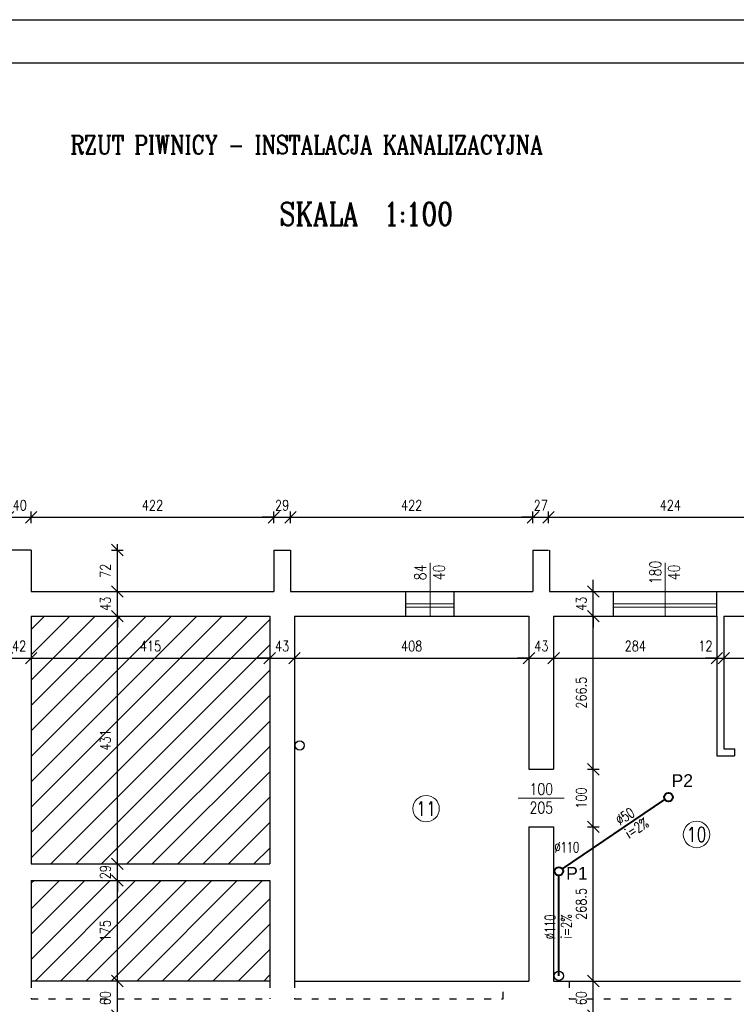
# Model space of a CAD drawing. Header units: centimetres. Extents: x 16800 to 40740, y -5708 to 2993.
# Tile 10 of 34: x 24452 to 25699, y -1782 to -68. Entities that reach past the tile are written whole.
import ezdxf
from ezdxf.enums import TextEntityAlignment as Align

# ---------------------------------------------------------------- set-up
doc = ezdxf.new("R2010")
doc.units = ezdxf.units.CM
doc.header["$MEASUREMENT"] = 0
doc.linetypes.add('ACAD_ISO03W100', pattern=[30, 12, -18])
doc.layers.get('defpoints').update_dxf_attribs({"color": 6})
for name, color, linetype, lineweight in [('is_co_opis', 7, 'Continuous', 30), ('kreskowanie', 7, 'Continuous', 18), ('linia pomocnicza', 7, 'Continuous', 18), ('linia widokowa', 8, 'Continuous', 25), ('opisy', 7, 'Continuous', 18), ('wymiary', 7, 'Continuous', 18)]:
    doc.layers.add(name, color=color, linetype=linetype, lineweight=lineweight)
doc.layers.add('napisy', color=7, linetype='Continuous')
doc.styles.add('Arial', font='arial.ttf', dxfattribs={"height": 150})
doc.styles.add('OZD_C', font='romans.shx', dxfattribs={"width": 0.8})
doc.styles.get("Standard").update_dxf_attribs({"font": 'romanc.shx', "width": 0.8})
doc.dimstyles.new('OLO', dxfattribs={"dimtxt": 18, "dimasz": 20, "dimexe": 10, "dimexo": 10, "dimgap": 12, "dimtad": 1, "dimdec": 1, "dimdsep": 46, "dimtxsty": 'Standard', "dimblk1": 'OBLIQUE', "dimblk2": 'OBLIQUE', "dimsah": 1, "dimcen": 2.5, "dimdle": 10, "dimclrd": 1, "dimclre": 1, "dimclrt": 1, "dimadec": 0, "dimazin": 0, "dimtfac": 1, "dimtdec": 1, "dimtix": 1, "dimtmove": 2, "dimatfit": 3, "dimldrblk": 'OBLIQUE', "dimfxl": 0, "dimtolj": 1, "dimarcsym": 0})

# ---------------------------------------------------------------- blocks, each defined once
blk = doc.blocks.new('_OBLIQUE')
at = {"color": 0, "linetype": 'ByBlock'}
blk.add_line((-0.5, -0.5), (0.5, 0.5), dxfattribs=at)
blk = doc.blocks.new('*D585')
at = {"layer": 'defpoints', "color": 0}
for p in [(24472, -934), (24432, -991), (24472, -991)]:
    blk.add_point(p, dxfattribs=at)
at = {"layer": 'wymiary', "color": 1, "lineweight": -2}
for p, q in [((24432, -944), (24432, -924)), ((24472, -944), (24472, -924)), ((24432, -934), (24412, -934)), ((24422, -934), (24482, -934)), ((24472, -934), (24492, -934))]:
    blk.add_line(p, q, dxfattribs=at)
at = {"layer": 'wymiary', "color": 1, "linetype": 'ByBlock', "lineweight": -2, "xscale": 20, "yscale": 20, "zscale": 20}
blk.add_blockref('_OBLIQUE', (24432, -934), dxfattribs=at)
at = {"layer": 'wymiary', "color": 1, "linetype": 'ByBlock', "lineweight": -2, "xscale": 20, "yscale": 20, "zscale": 20, "rotation": 180}
blk.add_blockref('_OBLIQUE', (24472, -934), dxfattribs=at)
at = {"layer": 'wymiary', "color": 1, "insert": (24452, -913), "char_height": 18, "attachment_point": 5}
blk.add_mtext('\\A1;40', dxfattribs=at)
blk = doc.blocks.new('*D586')
at = {"layer": 'defpoints', "color": 0}
for p in [(24894, -934), (24472, -991), (24894, -991)]:
    blk.add_point(p, dxfattribs=at)
at = {"layer": 'wymiary', "color": 1, "lineweight": -2}
for p, q in [((24472, -944), (24472, -924)), ((24894, -944), (24894, -924)), ((24462, -934), (24904, -934))]:
    blk.add_line(p, q, dxfattribs=at)
at = {"layer": 'wymiary', "color": 1, "linetype": 'ByBlock', "lineweight": -2, "xscale": 20, "yscale": 20, "zscale": 20, "rotation": 180}
blk.add_blockref('_OBLIQUE', (24472, -934), dxfattribs=at)
at = {"layer": 'wymiary', "color": 1, "linetype": 'ByBlock', "lineweight": -2, "xscale": 20, "yscale": 20, "zscale": 20}
blk.add_blockref('_OBLIQUE', (24894, -934), dxfattribs=at)
at = {"layer": 'wymiary', "color": 1, "insert": (24683, -913), "char_height": 18, "attachment_point": 5}
blk.add_mtext('\\A1;422', dxfattribs=at)
blk = doc.blocks.new('*D587')
at = {"layer": 'defpoints', "color": 0}
for p in [(24923, -934), (24894, -991), (24923, -991)]:
    blk.add_point(p, dxfattribs=at)
at = {"layer": 'wymiary', "color": 1, "lineweight": -2}
for p, q in [((24894, -944), (24894, -924)), ((24923, -944), (24923, -924)), ((24894, -934), (24874, -934)), ((24884, -934), (24933, -934)), ((24923, -934), (24943, -934))]:
    blk.add_line(p, q, dxfattribs=at)
at = {"layer": 'wymiary', "color": 1, "linetype": 'ByBlock', "lineweight": -2, "xscale": 20, "yscale": 20, "zscale": 20}
blk.add_blockref('_OBLIQUE', (24894, -934), dxfattribs=at)
at = {"layer": 'wymiary', "color": 1, "linetype": 'ByBlock', "lineweight": -2, "xscale": 20, "yscale": 20, "zscale": 20, "rotation": 180}
blk.add_blockref('_OBLIQUE', (24923, -934), dxfattribs=at)
at = {"layer": 'wymiary', "color": 1, "insert": (24908.5, -913), "char_height": 18, "attachment_point": 5}
blk.add_mtext('\\A1;29', dxfattribs=at)
blk = doc.blocks.new('*D588')
at = {"layer": 'defpoints', "color": 0}
for p in [(25345, -934), (24923, -991), (25345, -991)]:
    blk.add_point(p, dxfattribs=at)
at = {"layer": 'wymiary', "color": 1, "lineweight": -2}
for p, q in [((24923, -944), (24923, -924)), ((25345, -944), (25345, -924)), ((24913, -934), (25355, -934))]:
    blk.add_line(p, q, dxfattribs=at)
at = {"layer": 'wymiary', "color": 1, "linetype": 'ByBlock', "lineweight": -2, "xscale": 20, "yscale": 20, "zscale": 20, "rotation": 180}
blk.add_blockref('_OBLIQUE', (24923, -934), dxfattribs=at)
at = {"layer": 'wymiary', "color": 1, "linetype": 'ByBlock', "lineweight": -2, "xscale": 20, "yscale": 20, "zscale": 20}
blk.add_blockref('_OBLIQUE', (25345, -934), dxfattribs=at)
at = {"layer": 'wymiary', "color": 1, "insert": (25134, -913), "char_height": 18, "attachment_point": 5}
blk.add_mtext('\\A1;422', dxfattribs=at)
blk = doc.blocks.new('*D589')
at = {"layer": 'defpoints', "color": 0}
for p in [(25372, -934), (25345, -991), (25372, -991)]:
    blk.add_point(p, dxfattribs=at)
at = {"layer": 'wymiary', "color": 1, "lineweight": -2}
for p, q in [((25345, -944), (25345, -924)), ((25372, -944), (25372, -924)), ((25345, -934), (25325, -934)), ((25335, -934), (25382, -934)), ((25372, -934), (25392, -934))]:
    blk.add_line(p, q, dxfattribs=at)
at = {"layer": 'wymiary', "color": 1, "linetype": 'ByBlock', "lineweight": -2, "xscale": 20, "yscale": 20, "zscale": 20}
blk.add_blockref('_OBLIQUE', (25345, -934), dxfattribs=at)
at = {"layer": 'wymiary', "color": 1, "linetype": 'ByBlock', "lineweight": -2, "xscale": 20, "yscale": 20, "zscale": 20, "rotation": 180}
blk.add_blockref('_OBLIQUE', (25372, -934), dxfattribs=at)
at = {"layer": 'wymiary', "color": 1, "insert": (25358.5, -913), "char_height": 18, "attachment_point": 5}
blk.add_mtext('\\A1;27', dxfattribs=at)
blk = doc.blocks.new('*D590')
at = {"layer": 'defpoints', "color": 0}
for p in [(25796, -934), (25372, -991), (25796, -1003)]:
    blk.add_point(p, dxfattribs=at)
at = {"layer": 'wymiary', "color": 1, "lineweight": -2}
for p, q in [((25372, -944), (25372, -924)), ((25796, -944), (25796, -924)), ((25362, -934), (25806, -934))]:
    blk.add_line(p, q, dxfattribs=at)
at = {"layer": 'wymiary', "color": 1, "linetype": 'ByBlock', "lineweight": -2, "xscale": 20, "yscale": 20, "zscale": 20, "rotation": 180}
blk.add_blockref('_OBLIQUE', (25372, -934), dxfattribs=at)
at = {"layer": 'wymiary', "color": 1, "linetype": 'ByBlock', "lineweight": -2, "xscale": 20, "yscale": 20, "zscale": 20}
blk.add_blockref('_OBLIQUE', (25796, -934), dxfattribs=at)
at = {"layer": 'wymiary', "color": 1, "insert": (25584, -913), "char_height": 18, "attachment_point": 5}
blk.add_mtext('\\A1;424', dxfattribs=at)
blk = doc.blocks.new('*D604')
at = {"layer": 'defpoints', "color": 0}
for p in [(24430, -1179), (24472, -1179), (24472, -1179)]:
    blk.add_point(p, dxfattribs=at)
at = {"layer": 'wymiary', "color": 1, "lineweight": -2}
for p, q in [((24430, -1179), (24410, -1179)), ((24420, -1179), (24482, -1179)), ((24430, -1169), (24430, -1169)), ((24472, -1169), (24472, -1169)), ((24472, -1179), (24492, -1179))]:
    blk.add_line(p, q, dxfattribs=at)
at = {"layer": 'wymiary', "color": 1, "linetype": 'ByBlock', "lineweight": -2, "xscale": 20, "yscale": 20, "zscale": 20}
blk.add_blockref('_OBLIQUE', (24430, -1179), dxfattribs=at)
at = {"layer": 'wymiary', "color": 1, "linetype": 'ByBlock', "lineweight": -2, "xscale": 20, "yscale": 20, "zscale": 20, "rotation": 180}
blk.add_blockref('_OBLIQUE', (24472, -1179), dxfattribs=at)
at = {"layer": 'wymiary', "color": 1, "insert": (24451, -1158), "char_height": 18, "attachment_point": 5}
blk.add_mtext('\\A1;42', dxfattribs=at)
blk = doc.blocks.new('*D605')
at = {"layer": 'defpoints', "color": 0}
for p in [(24472, -1179), (24887, -1179), (24887, -1179)]:
    blk.add_point(p, dxfattribs=at)
at = {"layer": 'wymiary', "color": 1, "lineweight": -2}
for p, q in [((24462, -1179), (24897, -1179)), ((24472, -1169), (24472, -1169)), ((24887, -1169), (24887, -1169))]:
    blk.add_line(p, q, dxfattribs=at)
at = {"layer": 'wymiary', "color": 1, "linetype": 'ByBlock', "lineweight": -2, "xscale": 20, "yscale": 20, "zscale": 20, "rotation": 180}
blk.add_blockref('_OBLIQUE', (24472, -1179), dxfattribs=at)
at = {"layer": 'wymiary', "color": 1, "linetype": 'ByBlock', "lineweight": -2, "xscale": 20, "yscale": 20, "zscale": 20}
blk.add_blockref('_OBLIQUE', (24887, -1179), dxfattribs=at)
at = {"layer": 'wymiary', "color": 1, "insert": (24679.5, -1158), "char_height": 18, "attachment_point": 5}
blk.add_mtext('\\A1;415', dxfattribs=at)
blk = doc.blocks.new('*D606')
at = {"layer": 'defpoints', "color": 0}
for p in [(24887, -1179), (24930, -1179), (24930, -1179)]:
    blk.add_point(p, dxfattribs=at)
at = {"layer": 'wymiary', "color": 1, "lineweight": -2}
for p, q in [((24887, -1179), (24867, -1179)), ((24877, -1179), (24940, -1179)), ((24887, -1169), (24887, -1169)), ((24930, -1169), (24930, -1169)), ((24930, -1179), (24950, -1179))]:
    blk.add_line(p, q, dxfattribs=at)
at = {"layer": 'wymiary', "color": 1, "linetype": 'ByBlock', "lineweight": -2, "xscale": 20, "yscale": 20, "zscale": 20}
blk.add_blockref('_OBLIQUE', (24887, -1179), dxfattribs=at)
at = {"layer": 'wymiary', "color": 1, "linetype": 'ByBlock', "lineweight": -2, "xscale": 20, "yscale": 20, "zscale": 20, "rotation": 180}
blk.add_blockref('_OBLIQUE', (24930, -1179), dxfattribs=at)
at = {"layer": 'wymiary', "color": 1, "insert": (24908.5, -1158), "char_height": 18, "attachment_point": 5}
blk.add_mtext('\\A1;43', dxfattribs=at)
blk = doc.blocks.new('*D607')
at = {"layer": 'defpoints', "color": 0}
for p in [(24930, -1179), (25338, -1179), (25338, -1179)]:
    blk.add_point(p, dxfattribs=at)
at = {"layer": 'wymiary', "color": 1, "lineweight": -2}
for p, q in [((24920, -1179), (25348, -1179)), ((24930, -1169), (24930, -1169)), ((25338, -1169), (25338, -1169))]:
    blk.add_line(p, q, dxfattribs=at)
at = {"layer": 'wymiary', "color": 1, "linetype": 'ByBlock', "lineweight": -2, "xscale": 20, "yscale": 20, "zscale": 20, "rotation": 180}
blk.add_blockref('_OBLIQUE', (24930, -1179), dxfattribs=at)
at = {"layer": 'wymiary', "color": 1, "linetype": 'ByBlock', "lineweight": -2, "xscale": 20, "yscale": 20, "zscale": 20}
blk.add_blockref('_OBLIQUE', (25338, -1179), dxfattribs=at)
at = {"layer": 'wymiary', "color": 1, "insert": (25134, -1158), "char_height": 18, "attachment_point": 5}
blk.add_mtext('\\A1;408', dxfattribs=at)
blk = doc.blocks.new('*D608')
at = {"layer": 'defpoints', "color": 0}
for p in [(25338, -1179), (25381, -1179), (25381, -1179)]:
    blk.add_point(p, dxfattribs=at)
at = {"layer": 'wymiary', "color": 1, "lineweight": -2}
for p, q in [((25338, -1179), (25318, -1179)), ((25328, -1179), (25391, -1179)), ((25338, -1169), (25338, -1169)), ((25381, -1169), (25381, -1169)), ((25381, -1179), (25401, -1179))]:
    blk.add_line(p, q, dxfattribs=at)
at = {"layer": 'wymiary', "color": 1, "linetype": 'ByBlock', "lineweight": -2, "xscale": 20, "yscale": 20, "zscale": 20}
blk.add_blockref('_OBLIQUE', (25338, -1179), dxfattribs=at)
at = {"layer": 'wymiary', "color": 1, "linetype": 'ByBlock', "lineweight": -2, "xscale": 20, "yscale": 20, "zscale": 20, "rotation": 180}
blk.add_blockref('_OBLIQUE', (25381, -1179), dxfattribs=at)
at = {"layer": 'wymiary', "color": 1, "insert": (25359.5, -1158), "char_height": 18, "attachment_point": 5}
blk.add_mtext('\\A1;43', dxfattribs=at)
blk = doc.blocks.new('*D609')
at = {"layer": 'defpoints', "color": 0}
for p in [(25381, -1179), (25665, -1179), (25665, -1179)]:
    blk.add_point(p, dxfattribs=at)
at = {"layer": 'wymiary', "color": 1, "lineweight": -2}
for p, q in [((25371, -1179), (25675, -1179)), ((25381, -1169), (25381, -1169)), ((25665, -1169), (25665, -1169))]:
    blk.add_line(p, q, dxfattribs=at)
at = {"layer": 'wymiary', "color": 1, "linetype": 'ByBlock', "lineweight": -2, "xscale": 20, "yscale": 20, "zscale": 20, "rotation": 180}
blk.add_blockref('_OBLIQUE', (25381, -1179), dxfattribs=at)
at = {"layer": 'wymiary', "color": 1, "linetype": 'ByBlock', "lineweight": -2, "xscale": 20, "yscale": 20, "zscale": 20}
blk.add_blockref('_OBLIQUE', (25665, -1179), dxfattribs=at)
at = {"layer": 'wymiary', "color": 1, "insert": (25523, -1158), "char_height": 18, "attachment_point": 5}
blk.add_mtext('\\A1;284', dxfattribs=at)
blk = doc.blocks.new('*D610')
at = {"layer": 'defpoints', "color": 0}
for p in [(25665, -1179), (25677, -1179), (25677, -1179)]:
    blk.add_point(p, dxfattribs=at)
at = {"layer": 'wymiary', "color": 1, "lineweight": -2}
for p, q in [((25665, -1179), (25645, -1179)), ((25655, -1179), (25687, -1179)), ((25665, -1169), (25665, -1169)), ((25677, -1169), (25677, -1169)), ((25677, -1179), (25697, -1179))]:
    blk.add_line(p, q, dxfattribs=at)
at = {"layer": 'wymiary', "color": 1, "linetype": 'ByBlock', "lineweight": -2, "xscale": 20, "yscale": 20, "zscale": 20}
blk.add_blockref('_OBLIQUE', (25665, -1179), dxfattribs=at)
at = {"layer": 'wymiary', "color": 1, "linetype": 'ByBlock', "lineweight": -2, "xscale": 20, "yscale": 20, "zscale": 20, "rotation": 180}
blk.add_blockref('_OBLIQUE', (25677, -1179), dxfattribs=at)
at = {"layer": 'wymiary', "color": 1, "insert": (25645, -1158), "char_height": 18, "attachment_point": 5}
blk.add_mtext('\\A1;12', dxfattribs=at)
blk = doc.blocks.new('*D611')
at = {"layer": 'defpoints', "color": 0}
for p in [(25677, -1179), (25796, -1179), (25796, -1179)]:
    blk.add_point(p, dxfattribs=at)
at = {"layer": 'wymiary', "color": 1, "lineweight": -2}
for p, q in [((25667, -1179), (25806, -1179)), ((25677, -1169), (25677, -1169)), ((25796, -1169), (25796, -1169))]:
    blk.add_line(p, q, dxfattribs=at)
at = {"layer": 'wymiary', "color": 1, "linetype": 'ByBlock', "lineweight": -2, "xscale": 20, "yscale": 20, "zscale": 20, "rotation": 180}
blk.add_blockref('_OBLIQUE', (25677, -1179), dxfattribs=at)
at = {"layer": 'wymiary', "color": 1, "linetype": 'ByBlock', "lineweight": -2, "xscale": 20, "yscale": 20, "zscale": 20}
blk.add_blockref('_OBLIQUE', (25796, -1179), dxfattribs=at)
at = {"layer": 'wymiary', "color": 1, "insert": (25736.5, -1158), "char_height": 18, "attachment_point": 5}
blk.add_mtext('\\A1;119', dxfattribs=at)
blk = doc.blocks.new('*D633')
at = {"layer": 'defpoints', "color": 0}
for p in [(24622, -1741), (24622, -1741), (24622, -1801)]:
    blk.add_point(p, dxfattribs=at)
at = {"layer": 'wymiary', "color": 1, "lineweight": -2}
for p, q in [((24612, -1741), (24612, -1741)), ((24622, -1811), (24622, -1731)), ((24612, -1801), (24612, -1801))]:
    blk.add_line(p, q, dxfattribs=at)
at = {"layer": 'wymiary', "color": 1, "linetype": 'ByBlock', "lineweight": -2, "xscale": 20, "yscale": 20, "zscale": 20}
for p, rotation in [((24622, -1741), 90), ((24622, -1801), 270)]:
    blk.add_blockref('_OBLIQUE', p, dxfattribs=dict(at, rotation=rotation))
at = {"layer": 'wymiary', "color": 1, "insert": (24601, -1771), "char_height": 18, "attachment_point": 5, "rotation": 90}
blk.add_mtext('\\A1;60', dxfattribs=at)
blk = doc.blocks.new('*D634')
at = {"layer": 'defpoints', "color": 0}
for p in [(24622, -1566), (24622, -1566), (24622, -1741)]:
    blk.add_point(p, dxfattribs=at)
at = {"layer": 'wymiary', "color": 1, "lineweight": -2}
for p, q in [((24622, -1751), (24622, -1556)), ((24612, -1566), (24612, -1566)), ((24612, -1741), (24612, -1741))]:
    blk.add_line(p, q, dxfattribs=at)
at = {"layer": 'wymiary', "color": 1, "linetype": 'ByBlock', "lineweight": -2, "xscale": 20, "yscale": 20, "zscale": 20}
for p, rotation in [((24622, -1566), 90), ((24622, -1741), 270)]:
    blk.add_blockref('_OBLIQUE', p, dxfattribs=dict(at, rotation=rotation))
at = {"layer": 'wymiary', "color": 1, "insert": (24601, -1653.5), "char_height": 18, "attachment_point": 5, "rotation": 90}
blk.add_mtext('\\A1;175', dxfattribs=at)
blk = doc.blocks.new('*D635')
at = {"layer": 'defpoints', "color": 0}
for p in [(24622, -1537), (24622, -1537), (24622, -1566)]:
    blk.add_point(p, dxfattribs=at)
at = {"layer": 'wymiary', "color": 1, "lineweight": -2}
for p, q in [((24622, -1537), (24622, -1517)), ((24612, -1537), (24612, -1537)), ((24622, -1576), (24622, -1527)), ((24612, -1566), (24612, -1566)), ((24622, -1566), (24622, -1586))]:
    blk.add_line(p, q, dxfattribs=at)
at = {"layer": 'wymiary', "color": 1, "linetype": 'ByBlock', "lineweight": -2, "xscale": 20, "yscale": 20, "zscale": 20}
for p, rotation in [((24622, -1537), 270), ((24622, -1566), 90)]:
    blk.add_blockref('_OBLIQUE', p, dxfattribs=dict(at, rotation=rotation))
at = {"layer": 'wymiary', "color": 1, "insert": (24601, -1551.5), "char_height": 18, "attachment_point": 5, "rotation": 90}
blk.add_mtext('\\A1;29', dxfattribs=at)
blk = doc.blocks.new('*D636')
at = {"layer": 'defpoints', "color": 0}
for p in [(24622, -1106), (24622, -1106), (24622, -1537)]:
    blk.add_point(p, dxfattribs=at)
at = {"layer": 'wymiary', "color": 1, "lineweight": -2}
for p, q in [((24622, -1547), (24622, -1096)), ((24612, -1106), (24612, -1106)), ((24612, -1537), (24612, -1537))]:
    blk.add_line(p, q, dxfattribs=at)
at = {"layer": 'wymiary', "color": 1, "linetype": 'ByBlock', "lineweight": -2, "xscale": 20, "yscale": 20, "zscale": 20}
for p, rotation in [((24622, -1106), 90), ((24622, -1537), 270)]:
    blk.add_blockref('_OBLIQUE', p, dxfattribs=dict(at, rotation=rotation))
at = {"layer": 'wymiary', "color": 1, "insert": (24601, -1321.5), "char_height": 18, "attachment_point": 5, "rotation": 90}
blk.add_mtext('\\A1;431', dxfattribs=at)
blk = doc.blocks.new('*D637')
at = {"layer": 'defpoints', "color": 0}
for p in [(24622, -1063), (24622, -1063), (24622, -1106)]:
    blk.add_point(p, dxfattribs=at)
at = {"layer": 'wymiary', "color": 1, "lineweight": -2}
for p, q in [((24622, -1063), (24622, -1043)), ((24622, -1116), (24622, -1053)), ((24612, -1063), (24612, -1063)), ((24612, -1106), (24612, -1106)), ((24622, -1106), (24622, -1126))]:
    blk.add_line(p, q, dxfattribs=at)
at = {"layer": 'wymiary', "color": 1, "linetype": 'ByBlock', "lineweight": -2, "xscale": 20, "yscale": 20, "zscale": 20}
for p, rotation in [((24622, -1063), 270), ((24622, -1106), 90)]:
    blk.add_blockref('_OBLIQUE', p, dxfattribs=dict(at, rotation=rotation))
at = {"layer": 'wymiary', "color": 1, "insert": (24601, -1084.5), "char_height": 18, "attachment_point": 5, "rotation": 90}
blk.add_mtext('\\A1;43', dxfattribs=at)
blk = doc.blocks.new('*D638')
at = {"layer": 'defpoints', "color": 0}
for p in [(24472, -991), (24622, -991), (24622, -1063)]:
    blk.add_point(p, dxfattribs=at)
at = {"layer": 'wymiary', "color": 1, "lineweight": -2}
for p, q in [((24612, -991), (24632, -991)), ((24622, -1073), (24622, -981)), ((24612, -1063), (24612, -1063))]:
    blk.add_line(p, q, dxfattribs=at)
at = {"layer": 'wymiary', "color": 1, "linetype": 'ByBlock', "lineweight": -2, "xscale": 20, "yscale": 20, "zscale": 20}
for p, rotation in [((24622, -991), 90), ((24622, -1063), 270)]:
    blk.add_blockref('_OBLIQUE', p, dxfattribs=dict(at, rotation=rotation))
at = {"layer": 'wymiary', "color": 1, "insert": (24601, -1027), "char_height": 18, "attachment_point": 5, "rotation": 90}
blk.add_mtext('\\A1;72', dxfattribs=at)
blk = doc.blocks.new('*D643')
at = {"layer": 'defpoints', "color": 0}
for p in [(25450, -1741), (25450, -1741), (25450, -1801)]:
    blk.add_point(p, dxfattribs=at)
at = {"layer": 'wymiary', "color": 1, "lineweight": -2}
for p, q in [((25440, -1741), (25440, -1741)), ((25450, -1811), (25450, -1731)), ((25440, -1801), (25440, -1801))]:
    blk.add_line(p, q, dxfattribs=at)
at = {"layer": 'wymiary', "color": 1, "linetype": 'ByBlock', "lineweight": -2, "xscale": 20, "yscale": 20, "zscale": 20}
for p, rotation in [((25450, -1741), 90), ((25450, -1801), 270)]:
    blk.add_blockref('_OBLIQUE', p, dxfattribs=dict(at, rotation=rotation))
at = {"layer": 'wymiary', "color": 1, "insert": (25429, -1771), "char_height": 18, "attachment_point": 5, "rotation": 90}
blk.add_mtext('\\A1;60', dxfattribs=at)
blk = doc.blocks.new('*D644')
at = {"layer": 'defpoints', "color": 0}
for p in [(25381, -1472.5), (25450, -1472.5), (25450, -1741)]:
    blk.add_point(p, dxfattribs=at)
at = {"layer": 'wymiary', "color": 1, "lineweight": -2}
for p, q in [((25440, -1472.5), (25460, -1472.5)), ((25450, -1751), (25450, -1462.5)), ((25440, -1741), (25440, -1741))]:
    blk.add_line(p, q, dxfattribs=at)
at = {"layer": 'wymiary', "color": 1, "linetype": 'ByBlock', "lineweight": -2, "xscale": 20, "yscale": 20, "zscale": 20}
for p, rotation in [((25450, -1472.5), 90), ((25450, -1741), 270)]:
    blk.add_blockref('_OBLIQUE', p, dxfattribs=dict(at, rotation=rotation))
at = {"layer": 'wymiary', "color": 1, "insert": (25429, -1606.8), "char_height": 18, "attachment_point": 5, "rotation": 90}
blk.add_mtext('\\A1;268.5', dxfattribs=at)
blk = doc.blocks.new('*D645')
at = {"layer": 'defpoints', "color": 0}
for p in [(25381, -1372.5), (25450, -1372.5), (25381, -1472.5)]:
    blk.add_point(p, dxfattribs=at)
at = {"layer": 'wymiary', "color": 1, "lineweight": -2}
for p, q in [((25450, -1482.5), (25450, -1362.5)), ((25440, -1372.5), (25460, -1372.5)), ((25440, -1472.5), (25460, -1472.5))]:
    blk.add_line(p, q, dxfattribs=at)
at = {"layer": 'wymiary', "color": 1, "linetype": 'ByBlock', "lineweight": -2, "xscale": 20, "yscale": 20, "zscale": 20}
for p, rotation in [((25450, -1372.5), 90), ((25450, -1472.5), 270)]:
    blk.add_blockref('_OBLIQUE', p, dxfattribs=dict(at, rotation=rotation))
at = {"layer": 'wymiary', "color": 1, "insert": (25429, -1422.5), "char_height": 18, "attachment_point": 5, "rotation": 90}
blk.add_mtext('\\A1;100', dxfattribs=at)
blk = doc.blocks.new('*D646')
at = {"layer": 'defpoints', "color": 0}
for p in [(25450, -1106), (25450, -1106), (25381, -1372.5)]:
    blk.add_point(p, dxfattribs=at)
at = {"layer": 'wymiary', "color": 1, "lineweight": -2}
for p, q in [((25450, -1382.5), (25450, -1096)), ((25460, -1106), (25460, -1106)), ((25440, -1372.5), (25460, -1372.5))]:
    blk.add_line(p, q, dxfattribs=at)
at = {"layer": 'wymiary', "color": 1, "linetype": 'ByBlock', "lineweight": -2, "xscale": 20, "yscale": 20, "zscale": 20}
for p, rotation in [((25450, -1106), 90), ((25450, -1372.5), 270)]:
    blk.add_blockref('_OBLIQUE', p, dxfattribs=dict(at, rotation=rotation))
at = {"layer": 'wymiary', "color": 1, "insert": (25429, -1239.3), "char_height": 18, "attachment_point": 5, "rotation": 90}
blk.add_mtext('\\A1;266.5', dxfattribs=at)
blk = doc.blocks.new('*D647')
at = {"layer": 'defpoints', "color": 0}
for p in [(25450, -1063), (25450, -1063), (25450, -1106)]:
    blk.add_point(p, dxfattribs=at)
at = {"layer": 'wymiary', "color": 1, "lineweight": -2}
for p, q in [((25450, -1063), (25450, -1043)), ((25450, -1116), (25450, -1053)), ((25440, -1063), (25440, -1063)), ((25440, -1106), (25440, -1106)), ((25450, -1106), (25450, -1126))]:
    blk.add_line(p, q, dxfattribs=at)
at = {"layer": 'wymiary', "color": 1, "linetype": 'ByBlock', "lineweight": -2, "xscale": 20, "yscale": 20, "zscale": 20}
for p, rotation in [((25450, -1063), 270), ((25450, -1106), 90)]:
    blk.add_blockref('_OBLIQUE', p, dxfattribs=dict(at, rotation=rotation))
at = {"layer": 'wymiary', "color": 1, "insert": (25429, -1084.5), "char_height": 18, "attachment_point": 5, "rotation": 90}
blk.add_mtext('\\A1;43', dxfattribs=at)

msp = doc.modelspace()

# ---------------------------------------------------------------- hatches: boundary and pattern name
at = {"layer": 'kreskowanie'}
h = msp.add_hatch(dxfattribs=at)
h.set_pattern_fill('ANSI31', color=256, scale=250, style=0)
h.set_pattern_definition([(45, (6055, 32), (-22.097087, 22.097087), [])])
h.paths.add_polyline_path([(24430, -1046), (24142, -1046), (24142, -1544), (24430, -1544)])
h.paths.add_polyline_path([(24887, -1106), (24472, -1106), (24472, -1537), (24887, -1537)])
h.paths.add_polyline_path([(24142, -1586), (24142, -1771), (24430, -1771), (24430, -1586)])
h.paths.add_polyline_path([(24472, -1566), (24472, -1741), (24887, -1741), (24887, -1566)])
h.paths.add_polyline_path([(24472, -2234), (24887, -2234), (24887, -1816), (24839, -1816), (24839, -1801), (24472, -1801)])

# ---------------------------------------------------------------- linework, layer by layer
at = {"layer": 'defpoints'}
for p, q in [((22955, -68), (27155, -68)), ((22955, -68), (27155, -68)), ((23030, -143), (27080, -143))]:
    msp.add_line(p, q, dxfattribs=at)
at = {"layer": 'linia pomocnicza'}
for p, q in [((25166, -1106), (25166, -1013)), ((25575, -1106), (25575, -1013)), ((25124, -1084.5), (25208, -1084.5)), ((25124, -1090.5), (25208, -1090.5)), ((25485, -1084.5), (25665, -1084.5)), ((25485, -1090.5), (25665, -1090.5)), ((25319.5, -1422.5), (25399.5, -1422.5))]:
    msp.add_line(p, q, dxfattribs=at)
for centre in [(25159, -1441), (25629.587, -1485.961)]:
    msp.add_circle(centre, 23, dxfattribs=at)
at = {"layer": 'linia widokowa'}
for p, q in [((24472, -991), (24432, -991)), ((24472, -991), (24472, -1063)), ((24894, -991), (24894, -1063)), ((24894, -991), (24923, -991)), ((24923, -991), (24923, -1063)), ((25345, -991), (25345, -1063)), ((25345, -991), (25372, -991)), ((25374, -991), (25374, -1063)), ((24472, -1063), (24894, -1063)), ((24923, -1063), (25345, -1063)), ((25124, -1106), (25124, -1063)), ((25208, -1106), (25208, -1063)), ((25374, -1063), (25796, -1063)), ((25485, -1106), (25485, -1063)), ((25665, -1106), (25665, -1063)), ((24472, -1106), (24887, -1106)), ((24472, -1106), (24472, -1537)), ((24887, -1106), (24887, -1537)), ((24930, -1106), (25338, -1106)), ((24930, -1106), (24930, -1741)), ((25338, -1106), (25338, -1372.5)), ((25381, -1106), (25665, -1106)), ((25381, -1106), (25381, -1372.5)), ((25665, -1106), (25665, -1349)), ((25677, -1106), (25796, -1106)), ((25677, -1106), (25677, -1337)), ((25665, -1349), (25695.5, -1349)), ((25677, -1337), (25695.5, -1337)), ((25695.5, -1337), (25695.5, -1349)), ((25338, -1372.5), (25381, -1372.5)), ((25338, -1472.5), (25338, -1741)), ((25338, -1472.5), (25381, -1472.5)), ((25381, -1472.5), (25381, -1741)), ((24472, -1537), (24887, -1537)), ((24472, -1566), (24887, -1566)), ((24472, -1566), (24472, -1741)), ((24887, -1566), (24887, -1741)), ((24887, -1741), (24472, -1741)), ((24930, -1741), (25338, -1741)), ((25381, -1741), (25408, -1741)), ((25408, -1741), (25706, -1741))]:
    msp.add_line(p, q, dxfattribs=at)
at = {"layer": 'linia widokowa', "linetype": 'ACAD_ISO03W100'}
for p, q in [((24472, -1741), (24472, -1772)), ((24887, -1741), (24887, -1772)), ((24930, -1741), (24930, -1772)), ((25293, -1772), (25293, -1741)), ((25408, -1741), (25408, -1772)), ((24472, -1772), (24887, -1772)), ((24930, -1772), (25293, -1772)), ((25408, -1772), (25706, -1772))]:
    msp.add_line(p, q, dxfattribs=at)
at = {"layer": 'linia widokowa'}
for centre in [(24939, -1331), (25390, -1732)]:
    msp.add_circle(centre, 8, dxfattribs=at)
at = {"layer": 'wymiary', "color": 14, "lineweight": 40, "ltscale": 50}
for p, q in [((25396.136, -1545.85), (25574.57, -1425.15)), ((25390, -1732), (25390, -1557.407))]:
    msp.add_line(p, q, dxfattribs=at)
for centre in [(25580.706, -1421), (25390, -1550)]:
    msp.add_circle(centre, 7.407, dxfattribs=at)

# ---------------------------------------------------------------- texts
at = {"layer": 'is_co_opis', "color": 0, "lineweight": 30, "style": 'OZD_C', "width": 0.7}
for s, rotation, p in [('%%C50', 32.845058, (25496.431, -1470.682)), ('i=2%%%', 32.392713, (25512.525, -1493.521)), ('%%C110', 90, (25383.854, -1668.299)), ('i=2%%%', 89.547655, (25411.771, -1667.165))]:
    msp.add_text(s, height=18, rotation=rotation, dxfattribs=at).set_placement(p)
at = {"layer": 'is_co_opis', "color": 0, "lineweight": 18, "style": 'OZD_C', "width": 0.7}
msp.add_text('%%C110', height=18, dxfattribs=at).set_placement((25382.309, -1517.224))
at = {"layer": 'linia pomocnicza', "width": 0.8}
for s, p in [('84', (25149, -1030)), ('40', (25181.381, -1030)), ('180', (25558, -1030)), ('40', (25590.381, -1030))]:
    msp.add_text(s, height=20, rotation=90, dxfattribs=at).set_placement(p, align=Align.MIDDLE)
for s, height, p in [('100', 20, (25359.5, -1407)), ('11', 25, (25159, -1441)), ('205', 20, (25359.5, -1439.381)), ('10', 25, (25629.587, -1485.961))]:
    msp.add_text(s, height=height, dxfattribs=at).set_placement(p, align=Align.MIDDLE)
at = {"layer": 'linia widokowa', "width": 0.8}
msp.add_text('SKALA  1:100', height=40, dxfattribs=at).set_placement((25055, -405.905), align=Align.MIDDLE)
at = {"layer": 'napisy', "color": 7, "ltscale": 0.5, "style": 'Arial'}
for s, p in [('P2', (25585.92, -1403.124)), ('P1', (25402.563, -1564.386))]:
    msp.add_text(s, height=21.9879, dxfattribs=at).set_placement(p)
at = {"layer": 'opisy', "color": 0, "lineweight": 30, "width": 0.8}
msp.add_text('RZUT PIWNICY - INSTALACJA KANALIZACYJNA', height=32, dxfattribs=at).set_placement((24540.195, -301.666))

# ---------------------------------------------------------------- dimensions: what is measured, and where the dimension line sits
at = {"layer": 'wymiary'}
for base, p1, p2, picture, middle in [((24472, -934), (24432, -991), (24472, -991), '*D585', (24452, -913)), ((24894, -934), (24472, -991), (24894, -991), '*D586', (24683, -913)), ((24923, -934), (24894, -991), (24923, -991), '*D587', (24908.5, -913)), ((25345, -934), (24923, -991), (25345, -991), '*D588', (25134, -913)), ((25372, -934), (25345, -991), (25372, -991), '*D589', (25358.5, -913)), ((25796, -934), (25372, -991), (25796, -1003), '*D590', (25584, -913)), ((24472, -1179), (24430, -1179), (24472, -1179), '*D604', (24451, -1158)), ((24887, -1179), (24472, -1179), (24887, -1179), '*D605', (24679.5, -1158)), ((24930, -1179), (24887, -1179), (24930, -1179), '*D606', (24908.5, -1158)), ((25338, -1179), (24930, -1179), (25338, -1179), '*D607', (25134, -1158)), ((25381, -1179), (25338, -1179), (25381, -1179), '*D608', (25359.5, -1158)), ((25665, -1179), (25381, -1179), (25665, -1179), '*D609', (25523, -1158)), ((25796, -1179), (25677, -1179), (25796, -1179), '*D611', (25736.5, -1158))]:
    dim = msp.add_linear_dim(base=base, p1=p1, p2=p2, dimstyle='OLO', dxfattribs=at)
    dim.commit()
    dim.dimension.update_dxf_attribs({"geometry": picture, "text_midpoint": middle})
for base, p1, p2, picture, middle in [((24622, -991), (24622, -1063), (24472, -991), '*D638', (24601, -1027)), ((24622, -1063), (24622, -1106), (24622, -1063), '*D637', (24601, -1084.5)), ((25450, -1063), (25450, -1106), (25450, -1063), '*D647', (25429, -1084.5)), ((24622, -1106), (24622, -1537), (24622, -1106), '*D636', (24601, -1321.5)), ((25450, -1106), (25381, -1372.5), (25450, -1106), '*D646', (25429, -1239.25)), ((25450, -1372.5), (25381, -1472.5), (25381, -1372.5), '*D645', (25429, -1422.5)), ((25450, -1472.5), (25450, -1741), (25381, -1472.5), '*D644', (25429, -1606.75)), ((24622, -1537), (24622, -1566), (24622, -1537), '*D635', (24601, -1551.5)), ((24622, -1566), (24622, -1741), (24622, -1566), '*D634', (24601, -1653.5)), ((24622, -1741), (24622, -1801), (24622, -1741), '*D633', (24601, -1771)), ((25450, -1741), (25450, -1801), (25450, -1741), '*D643', (25429, -1771))]:
    dim = msp.add_linear_dim(base=base, p1=p1, p2=p2, angle=90, dimstyle='OLO', dxfattribs=at)
    dim.commit()
    dim.dimension.update_dxf_attribs({"geometry": picture, "text_midpoint": middle})
dim = msp.add_linear_dim(base=(25677, -1179), p1=(25665, -1179), p2=(25677, -1179), dimstyle='OLO', dxfattribs=at)
dim.commit()
dim.dimension.update_dxf_attribs({"geometry": '*D610', "text_midpoint": (25645, -1158), "dimtype": 160})

doc.saveas('drawing.dxf')
